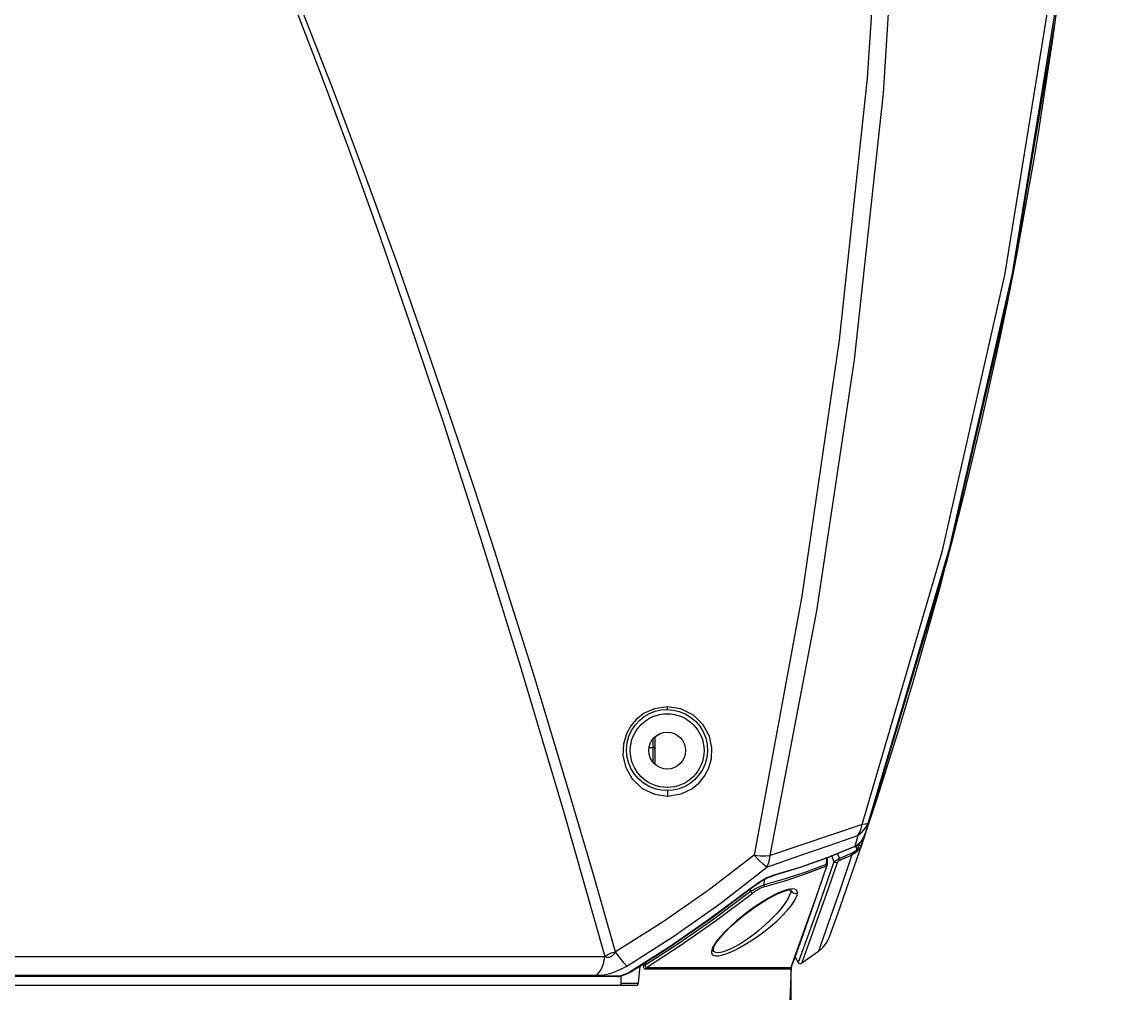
# Model space of a CAD drawing. Header units: inches. Extents: x 0 to 420, y 0 to 297.
# Tile 10 of 90: x 95 to 118, y 44 to 64. Entities that reach past the tile are written whole.
import ezdxf

# ---------------------------------------------------------------- set-up
doc = ezdxf.new("R2010")
doc.units = ezdxf.units.IN
doc.header["$LTSCALE"] = 23.1
doc.header["$MEASUREMENT"] = 0
doc.linetypes.add('PHANTOM', pattern=[0.8, 0.45, -0.05, 0.1, -0.05, 0.1, -0.05])
doc.layers.get('0').update_dxf_attribs({"linetype": 'CONTINUOUS'})
doc.layers.add('DEFAULT_3', color=7, linetype='PHANTOM')
doc.layers.add('DIM_PILOTEES', color=7, linetype='CONTINUOUS')
doc.styles.get("Standard").update_dxf_attribs({"font": 'txt', "width": 0.7})
doc.styles.add('TEXTSTYLE_2', font='txt', dxfattribs={"width": 0.7})
doc.dimstyles.new('DIMSTYLE_1', dxfattribs={"dimtxt": 0.18, "dimasz": 3.5, "dimexe": 2, "dimexo": 0, "dimgap": 0.045, "dimtad": 1, "dimzin": 4, "dimdsep": 46, "dimtxsty": 'TEXTSTYLE_2', "dimblk": '_FILLED', "dimblk1": '_FILLED', "dimblk2": '_FILLED', "dimcen": 0.09, "dimazin": 1, "dimtp": 0.003937, "dimtm": 0.003937, "dimtfac": 1, "dimtdec": 0, "dimtofl": 0, "dimtmove": 0, "dimatfit": 3, "dimldrblk": '_FILLED', "dimfxl": 1, "dimtolj": 1, "dimtzin": 4, "dimarcsym": 0})
doc.dimstyles.new('DIMSTYLE_4', dxfattribs={"dimtxt": 2.5, "dimasz": 3.5, "dimexe": 2, "dimexo": 0, "dimgap": 0.09, "dimtad": 1, "dimdec": 0, "dimzin": 4, "dimdsep": 46, "dimtxsty": 'STANDARD', "dimblk": '_FILLED', "dimblk1": '_FILLED', "dimblk2": '_FILLED', "dimcen": 0.09, "dimazin": 1, "dimtp": 0.07874, "dimtm": 0.07874, "dimtfac": 1, "dimtdec": 0, "dimtofl": 0, "dimtmove": 0, "dimatfit": 1, "dimldrblk": '_FILLED', "dimfxl": 1, "dimtolj": 1, "dimtzin": 4, "dimarcsym": 0})

# ---------------------------------------------------------------- blocks, each defined once
blk = doc.blocks.new('_FILLED')
at = {"color": 0, "linetype": 'ByBlock'}
blk.add_solid([(0, 0), (-1, 0.142857), (-1, -0.142857)], dxfattribs=at)
blk = doc.blocks.new('*D7')
at = {"layer": 'DIM_PILOTEES', "color": 2, "linetype": 'Continuous'}
for p, q in [((120.363, 76.135904), (155.164035, 76.135904)), ((155.164035, 76.135904), (157.209035, 76.135904)), ((155.209035, 76.135904), (155.209035, 56.305404)), ((155.209035, 36.474904), (155.209035, 56.305404)), ((110.21963, 36.474904), (155.164035, 36.474904)), ((155.164035, 36.474904), (157.209035, 36.474904))]:
    blk.add_line(p, q, dxfattribs=at)
at = {"layer": 'DIM_PILOTEES', "color": 2, "linetype": 'Continuous', "xscale": 3.5, "yscale": 3.5, "zscale": 3.5}
for p, rotation in [((155.209035, 76.135904), 90), ((155.209035, 36.474904), 270)]:
    blk.add_blockref('_FILLED', p, dxfattribs=dict(at, rotation=rotation))
blk = doc.blocks.new('*D12')
at = {"layer": 'DIM_PILOTEES', "color": 2, "linetype": 'Continuous'}
for p, q in [((77.917867, 44.879404), (77.917867, 22.163109)), ((110.772868, 44.857637), (110.772868, 22.163109)), ((77.917867, 22.163109), (77.917867, 20.118109)), ((77.917867, 22.118109), (94.345367, 22.118109)), ((110.772868, 22.118109), (94.345367, 22.118109)), ((110.772868, 22.163109), (110.772868, 20.118109))]:
    blk.add_line(p, q, dxfattribs=at)
at = {"layer": 'DIM_PILOTEES', "color": 2, "linetype": 'Continuous', "xscale": 3.5, "yscale": 3.5, "zscale": 3.5, "rotation": 180}
blk.add_blockref('_FILLED', (77.917867, 22.118109), dxfattribs=at)
at = {"layer": 'DIM_PILOTEES', "color": 2, "linetype": 'Continuous', "xscale": 3.5, "yscale": 3.5, "zscale": 3.5}
blk.add_blockref('_FILLED', (110.772868, 22.118109), dxfattribs=at)
blk = doc.blocks.new('*D14')
at = {"layer": 'DIM_PILOTEES', "color": 2, "linetype": 'Continuous'}
blk.add_line((130.459481, 99.719242), (144.563257, 108.862085), dxfattribs=at)
at = {"layer": 'DIM_PILOTEES', "color": 2, "linetype": 'Continuous', "xscale": 3.5, "yscale": 3.5, "zscale": 3.5, "rotation": 212.953525}
blk.add_blockref('_FILLED', (130.459481, 99.719242), dxfattribs=at)

msp = doc.modelspace()

# ---------------------------------------------------------------- linework, layer by layer
at = {"color": 0, "linetype": 'Continuous'}
for p, q in [((112.73141, 68.844411), (112.356773, 63.318143)), ((112.694411, 63.004866), (113.070893, 68.847713)), ((100.497874, 64.758247), (101.025372, 63.380942)), ((101.28389, 63.056101), (100.650307, 64.684054)), ((101.025372, 63.380942), (101.591679, 61.853118)), ((112.356773, 63.318143), (111.774066, 57.874309)), ((101.978189, 61.203335), (101.28389, 63.056101)), ((112.096364, 57.469229), (112.694411, 63.004866)), ((101.591679, 61.853118), (102.200446, 60.156075)), ((102.616196, 59.439591), (101.978189, 61.203335)), ((102.200446, 60.156075), (102.856311, 58.265617)), ((103.214674, 57.732605), (102.616196, 59.439591)), ((113.924452, 53.511453), (115.217363, 59.222919)), ((114.069156, 53.554234), (115.374911, 59.262612)), ((115.317657, 58.924), (114.011248, 53.295401)), ((102.856311, 58.265617), (103.563885, 56.153911)), ((103.699815, 56.311145), (103.214674, 57.732605)), ((111.774066, 57.874309), (111.001549, 52.561345)), ((111.314116, 52.256311), (112.096364, 57.469229)), ((103.563885, 56.153911), (104.328863, 53.784934)), ((104.206423, 54.79009), (103.699815, 56.311145)), ((104.630503, 53.487129), (104.206423, 54.79009)), ((104.328863, 53.784934), (105.156967, 51.116126)), ((104.986778, 52.37095), (104.630503, 53.487129)), ((112.257568, 47.822294), (113.924452, 53.511453)), ((112.385899, 47.869145), (114.069156, 53.554234)), ((114.011248, 53.295401), (112.336919, 47.689994)), ((111.001549, 52.561345), (110.014393, 47.186478)), ((105.437876, 50.928502), (104.986778, 52.37095)), ((110.344171, 47.183248), (111.314116, 52.256311)), ((113.482349, 51.383654), (113.488373, 51.394653)), ((113.488373, 51.394653), (113.494321, 51.410018)), ((105.156967, 51.116126), (106.053549, 48.099668)), ((105.836469, 49.625829), (105.437876, 50.928502)), ((107.944777, 50.2278), (107.730672, 50.132345)), ((107.841757, 50.127822), (107.959708, 50.173744)), ((108.21537, 50.267141), (107.944777, 50.2278)), ((107.959708, 50.173744), (108.082639, 50.201361)), ((108.082639, 50.201361), (108.208, 50.210303)), ((108.208, 50.210303), (108.211039, 50.217956)), ((108.208, 50.210303), (108.334081, 50.200339)), ((108.211039, 50.217956), (108.21363, 50.237678)), ((108.21363, 50.237678), (108.21537, 50.267141)), ((108.491695, 50.223936), (108.21537, 50.267141)), ((108.334081, 50.200339), (108.458901, 50.171052)), ((108.458901, 50.171052), (108.579433, 50.122324)), ((108.751592, 50.093978), (108.491695, 50.223936)), ((107.573493, 50.012014), (107.45286, 49.871736)), ((107.543091, 49.888161), (107.630996, 49.983985)), ((107.730672, 50.132345), (107.573493, 50.012014)), ((107.630996, 49.983985), (107.731352, 50.064256)), ((107.731352, 50.064256), (107.841757, 50.127822)), ((108.579433, 50.122324), (108.692567, 50.054488)), ((108.692567, 50.054488), (108.795112, 49.968397)), ((108.957328, 49.891723), (108.751592, 50.093978)), ((108.795112, 49.968397), (108.883771, 49.865637)), ((107.45286, 49.871736), (107.360622, 49.705876)), ((107.41455, 49.656699), (107.470107, 49.778326)), ((107.470107, 49.778326), (107.543091, 49.888161)), ((108.883771, 49.865637), (108.955438, 49.74857)), ((108.955438, 49.74857), (109.007366, 49.620555)), ((109.084516, 49.654738), (108.957328, 49.891723)), ((106.225461, 48.328203), (105.836469, 49.625829)), ((107.298357, 49.493408), (107.290463, 49.247469)), ((107.360622, 49.705876), (107.298357, 49.493408)), ((107.364122, 49.390062), (107.378642, 49.526105)), ((107.378642, 49.526105), (107.41455, 49.656699)), ((107.916037, 49.119155), (107.916037, 49.595328)), ((107.953, 49.638747), (107.953, 49.076654)), ((109.007366, 49.620555), (109.037663, 49.485558)), ((109.037663, 49.485558), (109.04543, 49.347939)), ((109.136476, 49.41817), (109.084516, 49.654738)), ((107.37199, 49.252453), (107.364122, 49.390062)), ((107.402376, 49.117506), (107.37199, 49.252453)), ((107.837836, 49.418828), (107.916037, 49.42567)), ((109.04543, 49.347939), (109.030841, 49.212071)), ((109.127465, 49.188295), (109.136476, 49.41817)), ((107.290463, 49.247469), (107.348371, 49.006023)), ((107.454442, 48.989423), (107.402376, 49.117506)), ((108.995, 49.081868), (108.939769, 48.960834)), ((109.030841, 49.212071), (108.995, 49.081868)), ((109.066805, 48.978774), (109.127465, 49.188295)), ((107.348371, 49.006023), (107.4833, 48.7689)), ((107.526407, 48.872129), (107.454442, 48.989423)), ((107.615655, 48.769013), (107.526407, 48.872129)), ((108.867467, 48.8517), (108.780621, 48.75652)), ((108.939769, 48.960834), (108.867467, 48.8517)), ((108.870471, 48.68642), (108.9788, 48.817445)), ((108.9788, 48.817445), (109.066805, 48.978774)), ((107.4833, 48.7689), (107.690918, 48.574684)), ((107.7191, 48.682602), (107.615655, 48.769013)), ((107.690918, 48.574684), (107.944832, 48.453262)), ((107.833356, 48.614652), (107.7191, 48.682602)), ((107.955096, 48.56612), (107.833356, 48.614652)), ((108.081047, 48.537373), (107.955096, 48.56612)), ((108.455384, 48.566521), (108.333116, 48.538129)), ((108.572343, 48.612932), (108.455384, 48.566521)), ((108.495123, 48.457251), (108.720328, 48.564212)), ((108.681537, 48.676594), (108.572343, 48.612932)), ((108.780621, 48.75652), (108.681537, 48.676594)), ((108.720328, 48.564212), (108.870471, 48.68642)), ((107.944832, 48.453262), (108.216453, 48.41349)), ((108.208, 48.528254), (108.081047, 48.537373)), ((108.333116, 48.538129), (108.208, 48.528254)), ((108.208, 48.528254), (108.211931, 48.51825)), ((108.211931, 48.51825), (108.215069, 48.492731)), ((108.215069, 48.492731), (108.216783, 48.455033)), ((108.216453, 48.41349), (108.495123, 48.457251)), ((108.216783, 48.455033), (108.216453, 48.41349)), ((106.657947, 46.854155), (106.225461, 48.328203)), ((106.053549, 48.099668), (106.914241, 45.082898)), ((112.257566, 47.822281), (111.660869, 47.623952)), ((112.161656, 47.594851), (112.257433, 47.670845)), ((112.161656, 47.594851), (112.203284, 47.662935)), ((112.203284, 47.662935), (112.235431, 47.739308)), ((112.235431, 47.739308), (112.257568, 47.822294)), ((112.257433, 47.670845), (112.333165, 47.763349)), ((112.319168, 47.829932), (112.257568, 47.822294)), ((112.33692, 47.689995), (112.312036, 47.622931)), ((112.362303, 47.845715), (112.319168, 47.829932)), ((112.333165, 47.763349), (112.385899, 47.869145)), ((112.336919, 47.689994), (112.385899, 47.869145)), ((112.385899, 47.869145), (112.362303, 47.845715)), ((111.660869, 47.623952), (111.022124, 47.410639)), ((111.571212, 47.389302), (112.161654, 47.594856)), ((112.11983, 47.44165), (112.099572, 47.367188)), ((112.113313, 47.369806), (112.215205, 47.448406)), ((112.140524, 47.517537), (112.11983, 47.44165)), ((112.161654, 47.594856), (112.140524, 47.517537)), ((112.191815, 47.427633), (112.147721, 47.393775)), ((112.203956, 47.441424), (112.181885, 47.394581)), ((112.230586, 47.467364), (112.191815, 47.427633)), ((112.215205, 47.448406), (112.227728, 47.462411)), ((112.249848, 47.432609), (112.226787, 47.384133)), ((112.227731, 47.462413), (112.23403, 47.470322)), ((112.227731, 47.462413), (112.230586, 47.467364)), ((112.236993, 47.475623), (112.230586, 47.467364)), ((112.23403, 47.470322), (112.246519, 47.488931)), ((112.243868, 47.485821), (112.236993, 47.475623)), ((112.25084, 47.497377), (112.243868, 47.485821)), ((112.246519, 47.488931), (112.252209, 47.498609)), ((112.270842, 47.482883), (112.249848, 47.432609)), ((112.283238, 47.558557), (112.25084, 47.497377)), ((112.252217, 47.498624), (112.25084, 47.497377)), ((112.282195, 47.531156), (112.269108, 47.531876)), ((112.28966, 47.534866), (112.270842, 47.482883)), ((112.28966, 47.534866), (112.282195, 47.531156)), ((112.312036, 47.622931), (112.283238, 47.558557)), ((111.022124, 47.410639), (110.344166, 47.18325)), ((110.941851, 47.17079), (111.571212, 47.389302)), ((112.0888, 47.357922), (111.532227, 47.128759)), ((112.099572, 47.367188), (111.544028, 47.138456)), ((111.786097, 47.116307), (111.747057, 47.217213)), ((112.042495, 47.192445), (111.791846, 46.455876)), ((111.960414, 47.191504), (111.873332, 47.153551)), ((111.955385, 47.153702), (112.042495, 47.192445)), ((112.04734, 47.230166), (111.960414, 47.191504)), ((112.042299, 47.192164), (112.047204, 47.202712)), ((112.079496, 47.212332), (112.042495, 47.192445)), ((112.047204, 47.202712), (112.048956, 47.215721)), ((112.081603, 47.248143), (112.04734, 47.230166)), ((112.048956, 47.215721), (112.04734, 47.230166)), ((112.114076, 47.236448), (112.079496, 47.212332)), ((112.113453, 47.27006), (112.081603, 47.248143)), ((112.08862, 47.357844), (112.0888, 47.357922)), ((112.0888, 47.357922), (112.099572, 47.367188)), ((112.088845, 47.357942), (112.113313, 47.369806)), ((112.147721, 47.393775), (112.099572, 47.367188)), ((112.142592, 47.295448), (112.113453, 47.27006)), ((112.145945, 47.264438), (112.114076, 47.236448)), ((112.120904, 47.375662), (112.142592, 47.295448)), ((112.158322, 47.322811), (112.142592, 47.295448)), ((112.146804, 47.283965), (112.142593, 47.295449)), ((112.172574, 47.295139), (112.145946, 47.264438)), ((112.145946, 47.264438), (112.147949, 47.273359)), ((112.147949, 47.273359), (112.146804, 47.283965)), ((112.172373, 47.360408), (112.158322, 47.322811)), ((112.181885, 47.394581), (112.172373, 47.360408)), ((112.203836, 47.342116), (112.172574, 47.295139)), ((112.181885, 47.394581), (112.175602, 47.417856)), ((112.202393, 47.386397), (112.181885, 47.394581)), ((112.218263, 47.382767), (112.202393, 47.386397)), ((112.226787, 47.384133), (112.203836, 47.342116)), ((112.226787, 47.384133), (112.218263, 47.382767)), ((110.014393, 47.186478), (109.08339, 46.474449)), ((110.118043, 47.077966), (110.014371, 47.186343)), ((110.014371, 47.186343), (110.142006, 47.175551)), ((110.20743, 46.994132), (110.118043, 47.077966)), ((110.142006, 47.175551), (110.252476, 47.175193)), ((110.276625, 46.940383), (110.20743, 46.994132)), ((110.252476, 47.175193), (110.344171, 47.183248)), ((110.276608, 46.940374), (110.941851, 47.17079)), ((110.276625, 46.940383), (110.309257, 47.011151)), ((110.309257, 47.011151), (110.331961, 47.092701)), ((110.331961, 47.092701), (110.344166, 47.18325)), ((111.532227, 47.128759), (110.970091, 46.928747)), ((111.544028, 47.138456), (110.983255, 46.938944)), ((111.508097, 46.996386), (111.083401, 46.837557)), ((111.252832, 46.171721), (111.529132, 46.977436)), ((111.668163, 47.051425), (111.348294, 46.127972)), ((111.506916, 46.970328), (111.501956, 46.960017)), ((111.501965, 46.960029), (111.508202, 46.961526)), ((111.508993, 46.982765), (111.506916, 46.970328)), ((111.512779, 47.121839), (111.508097, 46.996386)), ((111.508098, 46.996386), (111.523473, 46.99769)), ((111.508099, 46.996386), (111.508993, 46.982765)), ((111.508202, 46.961526), (111.511319, 46.959979)), ((111.522408, 46.965286), (111.511084, 46.955587)), ((111.512585, 46.375729), (111.739533, 47.036921)), ((111.529178, 46.977575), (111.522408, 46.965286)), ((111.523473, 46.99769), (111.531391, 46.996181)), ((111.529178, 46.977575), (111.53155, 46.987018)), ((111.531391, 46.996181), (111.532314, 46.994476)), ((111.53155, 46.987018), (111.532311, 46.994394)), ((111.532314, 46.994465), (111.537404, 47.13089)), ((111.623662, 47.166406), (111.668163, 47.051425)), ((111.68959, 47.03476), (111.668163, 47.051425)), ((111.690712, 47.062271), (111.668173, 47.051431)), ((111.715722, 47.029805), (111.68959, 47.03476)), ((111.722347, 47.079167), (111.690712, 47.062271)), ((111.739533, 47.036921), (111.715722, 47.029805)), ((111.756192, 47.09834), (111.722347, 47.079167)), ((111.739533, 47.036921), (111.743053, 47.044223)), ((111.743053, 47.044223), (111.748393, 47.051852)), ((111.748393, 47.051852), (111.754846, 47.059202)), ((111.754846, 47.059202), (111.761886, 47.06588)), ((111.786097, 47.116307), (111.756192, 47.09834)), ((111.761886, 47.06588), (111.768867, 47.071426)), ((111.768867, 47.071426), (111.775238, 47.075581)), ((111.775238, 47.075581), (111.780789, 47.078385)), ((111.780789, 47.078385), (111.868148, 47.115682)), ((111.780789, 47.078385), (111.785624, 47.088707)), ((111.785624, 47.088707), (111.787535, 47.101785)), ((111.873332, 47.153551), (111.786097, 47.116307)), ((111.787535, 47.101785), (111.786097, 47.116307)), ((111.868148, 47.115682), (111.955385, 47.153702)), ((107.136556, 45.184113), (106.657947, 46.854155)), ((109.297521, 46.178122), (110.276608, 46.940374)), ((110.274056, 46.707379), (110.392537, 46.755108)), ((110.418037, 46.768873), (110.278926, 46.714226)), ((110.392537, 46.755108), (110.403062, 46.758126)), ((110.402931, 46.758092), (110.403155, 46.758152)), ((110.970091, 46.928747), (110.403155, 46.758152)), ((110.403155, 46.758152), (110.418037, 46.768873)), ((110.983255, 46.938944), (110.418037, 46.768873)), ((110.646873, 46.65814), (111.075847, 46.800669)), ((111.083401, 46.837557), (110.655157, 46.695253)), ((111.075847, 46.800669), (111.501965, 46.960029)), ((111.511084, 46.955588), (111.2831, 46.288848)), ((111.511319, 46.959979), (111.511084, 46.955588)), ((110.121325, 46.625281), (109.927826, 46.488187)), ((109.93224, 46.487318), (109.978816, 46.522915)), ((109.978816, 46.522915), (110.13156, 46.627695)), ((110.053307, 46.500589), (110.143661, 46.543305)), ((110.111124, 46.487367), (110.150618, 46.507728)), ((110.278926, 46.714226), (110.121325, 46.625281)), ((110.13156, 46.627695), (110.274056, 46.707379)), ((110.143661, 46.543305), (110.223675, 46.569655)), ((110.150618, 46.507728), (110.185506, 46.522707)), ((110.185506, 46.522707), (110.215382, 46.532543)), ((110.215382, 46.532543), (110.646873, 46.65814)), ((110.220953, 46.543064), (110.215382, 46.532543)), ((110.223769, 46.555782), (110.220953, 46.543064)), ((110.655157, 46.695253), (110.223675, 46.569655)), ((110.223675, 46.569655), (110.226428, 46.680745)), ((110.223675, 46.569655), (110.223769, 46.555782)), ((109.08339, 46.474449), (108.123409, 45.806762)), ((109.927826, 46.488187), (109.095969, 45.863227)), ((109.159385, 45.905014), (109.932243, 46.48732)), ((109.939003, 46.432604), (109.175238, 45.859378)), ((109.232664, 45.83868), (109.973048, 46.394866)), ((109.93224, 46.487318), (109.928292, 46.488515)), ((109.939003, 46.432604), (109.938716, 46.487352)), ((109.938831, 46.43249), (110.053307, 46.500589)), ((109.93884, 46.432479), (109.952037, 46.41622)), ((109.952037, 46.41622), (109.964263, 46.402976)), ((109.964263, 46.402976), (109.973396, 46.395134)), ((109.973048, 46.394866), (110.021349, 46.430666)), ((110.021349, 46.430666), (110.067698, 46.461598)), ((110.031246, 46.113403), (110.280612, 46.273203)), ((110.067698, 46.461598), (110.111124, 46.487367)), ((110.308932, 46.295149), (110.186339, 46.221332)), ((110.280612, 46.273203), (110.483653, 46.381002)), ((110.420871, 46.356208), (110.308932, 46.295149)), ((110.52123, 46.404756), (110.420871, 46.356208)), ((110.483653, 46.381002), (110.635905, 46.442248)), ((110.609816, 46.441407), (110.52123, 46.404756)), ((110.686614, 46.466812), (110.609816, 46.441407)), ((110.635905, 46.442248), (110.735939, 46.465245)), ((110.710023, 46.277761), (110.650936, 46.186107)), ((110.751995, 46.481672), (110.686614, 46.466812)), ((110.749627, 46.355565), (110.710023, 46.277761)), ((110.735939, 46.465245), (110.750153, 46.466299)), ((110.771325, 46.419212), (110.749627, 46.355565)), ((110.750153, 46.466299), (110.780704, 46.464021)), ((110.806653, 46.486503), (110.751995, 46.481672)), ((110.77654, 46.464332), (110.771325, 46.419212)), ((110.777187, 46.466534), (110.785371, 46.437055)), ((110.780704, 46.464021), (110.782312, 46.463521)), ((110.785371, 46.437055), (110.806032, 46.411593)), ((110.806032, 46.411593), (110.837175, 46.395454)), ((110.850612, 46.481324), (110.806653, 46.486503)), ((110.837175, 46.395454), (110.874664, 46.393014)), ((110.839511, 46.221204), (110.88113, 46.295809)), ((110.882988, 46.466069), (110.850612, 46.481324)), ((110.874664, 46.393014), (110.910714, 46.406671)), ((110.88113, 46.295809), (110.904357, 46.357646)), ((110.903108, 46.441002), (110.882988, 46.466069)), ((110.910714, 46.406671), (110.903108, 46.441002)), ((110.904357, 46.357646), (110.910714, 46.406671)), ((111.2831, 46.288848), (111.100823, 45.768444)), ((111.330561, 45.85772), (111.512585, 46.375729)), ((111.791846, 46.455876), (111.60025, 45.905781)), ((108.326308, 45.494156), (109.297521, 46.178122)), ((109.762731, 45.912614), (110.031246, 46.113403)), ((110.055266, 46.135334), (109.919003, 46.038665)), ((110.186339, 46.221332), (110.055266, 46.135334)), ((110.571851, 46.082242), (110.474042, 45.969465)), ((110.650936, 46.186107), (110.571851, 46.082242)), ((110.69706, 46.036229), (110.778325, 46.134283)), ((110.778325, 46.134283), (110.839511, 46.221204)), ((111.027427, 45.533205), (111.252832, 46.171721)), ((111.348294, 46.127972), (111.121048, 45.491631)), ((109.919003, 46.038665), (109.781818, 45.933821)), ((110.596852, 45.929753), (110.69706, 46.036229)), ((108.123409, 45.806762), (107.136556, 45.184113)), ((107.36988, 44.884097), (108.326308, 45.494156)), ((106.976786, 45.123335), (107.05175, 45.15876)), ((107.096042, 45.127985), (107.049031, 45.083644)), ((107.05175, 45.15876), (107.13656, 45.184243)), ((107.13656, 45.184243), (107.096042, 45.127985)), ((107.22896, 45.052125), (107.136621, 45.184152)), ((108.272803, 45.293781), (107.462663, 44.77725)), ((107.466106, 44.775707), (108.266483, 45.285718)), ((108.448958, 45.353202), (107.765009, 44.908824)), ((107.777365, 44.857637), (108.499731, 45.326894)), ((81.791759, 45.082898), (106.914241, 45.082898)), ((106.830998, 44.801238), (106.888882, 44.933877)), ((106.888882, 44.933877), (106.914241, 45.082898)), ((106.914241, 45.082898), (106.976786, 45.123335)), ((106.957678, 45.062891), (106.914241, 45.082898)), ((107.000312, 45.06277), (106.957678, 45.062891)), ((107.049031, 45.083644), (107.000312, 45.06277)), ((107.308321, 44.949883), (107.22896, 45.052125)), ((107.36953, 44.88388), (107.308321, 44.949883)), ((107.717469, 44.886045), (107.717341, 44.910601)), ((107.717413, 44.910601), (107.718872, 44.936772)), ((107.717413, 44.910601), (107.730303, 44.910408)), ((107.730303, 44.910408), (107.746779, 44.909796)), ((107.746779, 44.909796), (107.76501, 44.908823)), ((107.757959, 44.886884), (107.765005, 44.908814)), ((107.765009, 44.908824), (107.768325, 44.968284)), ((107.193954, 44.676423), (81.512046, 44.676423)), ((81.96007, 44.697233), (106.745912, 44.697233)), ((106.745912, 44.697233), (106.890302, 44.705152)), ((106.745934, 44.697233), (106.830998, 44.801238)), ((106.890302, 44.705152), (107.044676, 44.739038)), ((107.044676, 44.739038), (107.218795, 44.804731)), ((107.171294, 44.667583), (107.193954, 44.676423)), ((107.22529, 44.67898), (107.193954, 44.676423)), ((107.195393, 44.668845), (107.277075, 44.686717)), ((107.218795, 44.804731), (107.36988, 44.884097)), ((107.264288, 44.687294), (107.22529, 44.67898)), ((107.24843, 44.68045), (107.249577, 44.532014)), ((107.309821, 44.701862), (107.264288, 44.687294)), ((107.277075, 44.686717), (107.371314, 44.724271)), ((107.359813, 44.72243), (107.309821, 44.701862)), ((107.411622, 44.748026), (107.359813, 44.72243)), ((107.371314, 44.724271), (107.466106, 44.775706)), ((107.462663, 44.77725), (107.411622, 44.748026)), ((107.462624, 44.777227), (107.466105, 44.775706)), ((107.614441, 44.532014), (107.646814, 44.890856)), ((107.720212, 44.865376), (107.717469, 44.886045)), ((107.725155, 44.8486), (107.720212, 44.865376)), ((107.731995, 44.835539), (107.725155, 44.8486)), ((107.740351, 44.826345), (107.731995, 44.835539)), ((107.749714, 44.821043), (107.740351, 44.826345)), ((107.759708, 44.819348), (107.749714, 44.821043)), ((107.756836, 44.87138), (107.757959, 44.886884)), ((107.762907, 44.859301), (107.756836, 44.87138)), ((107.762407, 44.83422), (107.759708, 44.819348)), ((110.751274, 44.819348), (107.759708, 44.819348)), ((107.768472, 44.847313), (107.762407, 44.83422)), ((107.777365, 44.857637), (107.762907, 44.859301)), ((107.777361, 44.857637), (107.768472, 44.847313)), ((107.777361, 44.857637), (110.772868, 44.857637)), ((107.57605, 44.481904), (81.12995, 44.481904)), ((107.171294, 44.667583), (81.534706, 44.667583)), ((107.170966, 44.667585), (107.195393, 44.668845)), ((107.171006, 44.667585), (107.171294, 44.667583)), ((107.233507, 44.489279), (107.215409, 44.481904)), ((107.245441, 44.507592), (107.233507, 44.489279)), ((107.249577, 44.532014), (107.245441, 44.507592)), ((107.249577, 44.532014), (107.614441, 44.532014)), ((107.57605, 44.481904), (107.594253, 44.489066)), ((107.594253, 44.489066), (107.608172, 44.507968)), ((107.608172, 44.507968), (107.614441, 44.532014))]:
    msp.add_line(p, q, dxfattribs=at)
at = {"color": 3, "linetype": 'Continuous'}
for p, q in [((115.217363, 59.222919), (116.160172, 65.074052)), ((115.374911, 59.262612), (116.330329, 65.112416)), ((116.278283, 64.654981), (115.317657, 58.924)), ((108.266483, 45.285718), (109.159385, 45.905014)), ((109.095969, 45.863227), (108.272803, 45.293781))]:
    msp.add_line(p, q, dxfattribs=at)
at = {"color": 7, "linetype": 'Continuous'}
for p, q in [((109.175238, 45.859378), (108.448958, 45.353202)), ((108.499731, 45.326894), (109.232664, 45.83868)), ((109.514989, 45.697466), (109.762731, 45.912614)), ((109.649277, 45.824745), (109.526878, 45.71598)), ((109.781818, 45.933821), (109.649277, 45.824745)), ((110.36069, 45.852314), (110.236483, 45.735842)), ((110.351848, 45.706667), (110.480371, 45.818464)), ((110.474042, 45.969465), (110.36069, 45.852314)), ((110.480371, 45.818464), (110.596852, 45.929753)), ((111.190072, 45.464841), (111.330561, 45.85772)), ((111.60025, 45.905781), (111.46018, 45.510344)), ((109.325914, 45.502114), (109.514989, 45.697466)), ((109.418742, 45.611564), (109.327503, 45.514748)), ((109.526878, 45.71598), (109.418742, 45.611564)), ((110.106856, 45.624819), (109.97729, 45.523203)), ((110.079902, 45.498424), (110.216482, 45.598686)), ((110.236483, 45.735842), (110.106856, 45.624819)), ((110.216482, 45.598686), (110.351848, 45.706667)), ((111.100823, 45.768444), (110.954662, 45.35865)), ((109.253752, 45.42711), (109.197287, 45.349478)), ((109.213341, 45.353519), (109.325914, 45.502114)), ((109.327503, 45.514748), (109.253752, 45.42711)), ((109.735169, 45.357119), (109.628148, 45.294273)), ((109.852239, 45.433507), (109.735169, 45.357119)), ((109.821035, 45.330427), (109.946982, 45.408586)), ((109.97729, 45.523203), (109.852239, 45.433507)), ((109.946982, 45.408586), (110.079902, 45.498424)), ((110.954662, 45.35865), (110.84417, 45.053033)), ((110.86884, 45.093179), (111.027427, 45.533205)), ((111.121048, 45.491631), (110.975848, 45.092833)), ((111.084484, 45.173322), (111.190072, 45.464841)), ((111.46018, 45.510344), (111.37384, 45.269322)), ((111.446074, 45.280469), (111.52707, 45.388158)), ((111.52707, 45.388158), (111.585456, 45.510299)), ((109.133493, 45.225161), (109.124665, 45.178404)), ((109.146457, 45.19576), (109.124665, 45.178404)), ((109.124665, 45.178404), (109.129527, 45.144183)), ((109.129527, 45.144183), (109.147169, 45.118318)), ((109.157462, 45.282157), (109.133493, 45.225161)), ((109.160636, 45.218435), (109.146457, 45.19576)), ((109.197287, 45.349478), (109.157462, 45.282157)), ((109.166167, 45.244239), (109.160636, 45.218435)), ((109.171431, 45.20736), (109.166167, 45.244239)), ((109.166348, 45.247961), (109.170397, 45.26601)), ((109.170397, 45.26601), (109.213341, 45.353519)), ((109.189505, 45.181428), (109.171431, 45.20736)), ((109.219433, 45.166076), (109.189505, 45.181428)), ((109.260416, 45.16098), (109.219433, 45.166076)), ((109.31201, 45.165954), (109.260416, 45.16098)), ((109.374316, 45.181156), (109.31201, 45.165954)), ((109.338465, 45.110777), (109.41379, 45.133315)), ((109.44765, 45.207112), (109.374316, 45.181156)), ((109.41379, 45.133315), (109.500074, 45.166147)), ((109.532238, 45.244545), (109.44765, 45.207112)), ((109.500074, 45.166147), (109.596895, 45.209617)), ((109.628148, 45.294273), (109.532238, 45.244545)), ((109.596895, 45.209617), (109.704031, 45.264214)), ((109.704031, 45.264214), (109.821035, 45.330427)), ((111.345628, 45.191007), (111.000665, 44.944099)), ((111.021478, 45.00084), (111.084484, 45.173322)), ((111.345627, 45.191007), (111.446074, 45.280469)), ((111.37384, 45.269322), (111.345627, 45.191007)), ((109.147169, 45.118318), (109.177688, 45.101778)), ((109.177688, 45.101778), (109.220409, 45.095062)), ((109.220409, 45.095062), (109.274124, 45.098117)), ((109.274124, 45.098117), (109.338465, 45.110777)), ((110.84417, 45.053033), (110.772868, 44.857637)), ((110.782767, 44.857344), (110.86884, 45.093179)), ((110.861696, 45.073604), (110.927119, 44.960287)), ((110.975848, 45.092833), (110.927119, 44.960287)), ((110.927119, 44.960287), (110.944786, 44.942213)), ((110.944786, 44.942213), (110.972405, 44.934799)), ((110.972405, 44.934799), (111.000665, 44.944099)), ((111.000665, 44.944099), (111.021478, 45.00084)), ((110.784066, 44.86027), (110.667293, 42.196662)), ((110.754457, 44.819522), (110.751274, 44.819348)), ((110.751275, 44.819348), (110.7545, 44.83402)), ((110.757379, 44.82001), (110.754457, 44.819522)), ((110.7545, 44.83402), (110.76187, 44.847153)), ((110.760063, 44.82077), (110.757379, 44.82001)), ((110.76253, 44.821764), (110.760063, 44.82077)), ((110.76187, 44.847153), (110.772868, 44.857637)), ((110.764802, 44.822964), (110.76253, 44.821764)), ((110.766896, 44.824344), (110.764802, 44.822964)), ((110.768827, 44.825886), (110.766896, 44.824344)), ((110.77061, 44.827574), (110.768827, 44.825886)), ((110.772259, 44.829398), (110.77061, 44.827574)), ((110.773783, 44.831349), (110.772259, 44.829398)), ((110.774923, 44.855199), (110.772868, 44.857637)), ((110.775195, 44.833424), (110.773783, 44.831349)), ((110.776565, 44.853848), (110.774923, 44.855199)), ((110.776503, 44.835623), (110.775195, 44.833424)), ((110.777717, 44.837953), (110.776503, 44.835623)), ((110.777875, 44.853239), (110.776565, 44.853848)), ((110.778841, 44.840418), (110.777717, 44.837953)), ((110.77894, 44.853119), (110.777875, 44.853239)), ((110.779885, 44.84304), (110.778841, 44.840418)), ((110.779817, 44.853332), (110.77894, 44.853119)), ((110.780545, 44.853771), (110.779817, 44.853332)), ((110.780856, 44.84585), (110.779885, 44.84304)), ((110.781156, 44.854364), (110.780545, 44.853771)), ((110.781755, 44.848879), (110.780856, 44.84585)), ((110.781674, 44.855064), (110.781156, 44.854364)), ((110.782116, 44.855835), (110.781674, 44.855064)), ((110.782587, 44.852192), (110.781755, 44.848879)), ((110.782767, 44.857344), (110.782116, 44.855835)), ((110.783358, 44.855921), (110.782587, 44.852192)), ((110.783653, 44.860472), (110.782772, 44.857358)), ((110.784066, 44.86027), (110.783358, 44.855921)), ((110.784387, 44.864921), (110.783653, 44.860472))]:
    msp.add_line(p, q, dxfattribs=at)
at = {"color": 0, "linetype": 'Continuous'}
for radius in [0.765, 0.3825]:
    msp.add_circle((108.208, 49.357504), radius, dxfattribs=at)
for centre, radius, start, end in [((23.633, 77.237504), 93.5, 340.164038, 360), ((107.919, 49.391799), 0.034, 0.000001, 95)]:
    msp.add_arc(centre, radius, start, end, dxfattribs=at)
at = {"layer": 'DEFAULT_3', "color": 7, "linetype": 'PHANTOM'}
msp.add_circle((94.442943, 76.371342), 42.922203, dxfattribs=at)

# ---------------------------------------------------------------- dimensions: what is measured, and where the dimension line sits
at = {"layer": 'DIM_PILOTEES', "color": 2, "linetype": 'Continuous'}
dim = msp.add_diameter_dim_2p(p1=(130.459481, 99.719242), p2=(58.426404, 53.023441), text='{\\fSymbol_ASME;\\W1.0;⌀}<>', dimstyle='DIMSTYLE_4', override={"dimpost": '<>'}, dxfattribs=at)
dim.commit()
dim.dimension.update_dxf_attribs({"geometry": '*D14', "text_midpoint": (137.403577, 104.965621), "dimtype": 163})
dim = msp.add_linear_dim(base=(155.209035, 76.135904), p1=(110.21963, 36.474904), p2=(120.363, 76.135904), angle=90, text=' ', dimstyle='DIMSTYLE_1', dxfattribs=at)
dim.commit()
dim.dimension.update_dxf_attribs({"geometry": '*D7', "text_midpoint": (155.209035, 55.417917), "dimtype": 160})
dim = msp.add_linear_dim(base=(110.772868, 22.118109), p1=(77.917867, 44.879404), p2=(110.772868, 44.857637), text=' ', dimstyle='DIMSTYLE_1', dxfattribs=at)
dim.commit()
dim.dimension.update_dxf_attribs({"geometry": '*D12', "text_midpoint": (91.693082, 22.118109), "dimtype": 160})

doc.saveas('drawing.dxf')
